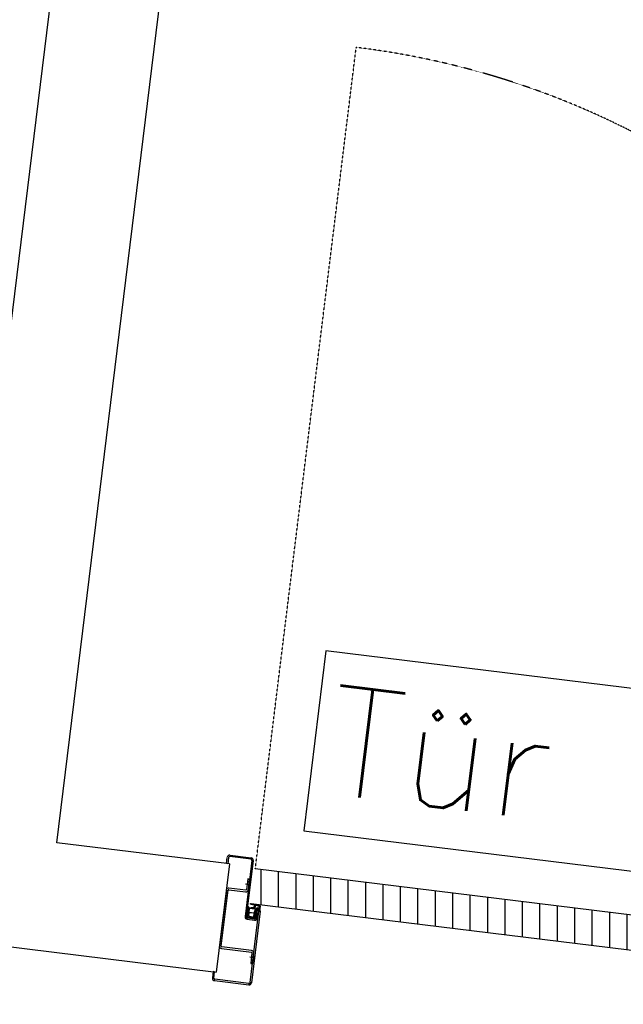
# Model space of a CAD drawing. Header units: millimetres. Extents: x -4577 to 1032787, y -66234 to 201209.
# Tile 193 of 256: x 8819 to 9511, y -6644 to -5513. Entities that reach past the tile are written whole.
import ezdxf

# ---------------------------------------------------------------- set-up
doc = ezdxf.new("R2010")
doc.units = ezdxf.units.MM
doc.linetypes.add('510_5_2OG_ELT_1004$0$11-07-22_DS_2OG$0$AUSGEZOGEN', pattern=[0])
doc.linetypes.add('510_5_2OG_ELT_1004$0$11-07-22_DS_2OG$0$STRICHLINIE_S4', pattern=[0.095, 0.06, -0.035])
doc.layers.add('510_5_2OG_ELT_1004$0$11-07-22_DS_2OG$0$2DMitte', color=8, linetype='510_5_2OG_ELT_1004$0$11-07-22_DS_2OG$0$AUSGEZOGEN')
doc.layers.add('510_5_2OG_ELT_1004$0$11-07-22_DS_2OG$0$Mieterausbau', color=8, linetype='510_5_2OG_ELT_1004$0$11-07-22_DS_2OG$0$AUSGEZOGEN')
doc.styles.add('510_5_2OG_ELT_1004$0$Standard', font='simplex.shx')

# ---------------------------------------------------------------- blocks, each defined once
blk = doc.blocks.new('510_5_2OG_ELT_1004$0$11-07-22_DS_2OG$0$LascheTyp2', base_point=(-0.048, 0))
for p, q in [((0.033, 0.0372), (0.033, 0.0027)), ((0.035, 0.0027), (0.035, 0.0372)), ((0.0357, 0.038), (0.048, 0.038)), ((-0.035, 0.0222), (-0.035, 0.0027)), ((-0.033, 0.0027), (-0.033, 0.0222)), ((0.0322, 0.002), (-0.0323, 0.002)), ((-0.0323, 0), (0.0322, 0))]:
    blk.add_line(p, q)
for points in [[(0.048, 0.038), (0.048, 0.04), (0.0357, 0.04)], [(-0.0358, 0.025), (-0.048, 0.025), (-0.048, 0.023), (-0.0358, 0.023)]]:
    blk.add_lwpolyline(points)
for centre, radius, start, end in [((0.0357, 0.0372), 0.00275, 90, 180), ((0.0357, 0.0372), 0.00075, 90, 180), ((0.041, 0.0386), 0.00268, 31.0482, 148.9518), ((-0.0419, 0.0236), 0.00268, 31.0482, 148.9518), ((-0.0358, 0.0222), 0.00275, 0, 90), ((-0.0358, 0.0222), 0.00075, 360, 90), ((-0.0323, 0.0027), 0.00275, 180, 270), ((-0.0323, 0.0027), 0.00075, 180, 270), ((0.0322, 0.0027), 0.00075, 270, 360), ((0.0322, 0.0027), 0.00275, 270, 360)]:
    blk.add_arc(centre, radius, start, end)
at = {"layer": '510_5_2OG_ELT_1004$0$11-07-22_DS_2OG$0$2DMitte'}
for p, q in [((0.041, 0.042), (0.041, 0.036)), ((-0.0419, 0.027), (-0.0419, 0.021))]:
    blk.add_line(p, q, dxfattribs=at)
blk = doc.blocks.new('510_5_2OG_ELT_1004$0$11-07-22_DS_2OG$0$DichtngEinbau', base_point=(-0.0125, -0.005, -0.0044))
for p, q in [((-0.0111, 0.0108), (-0.0111, 0.0115)), ((-0.0107, 0.0115), (-0.0107, 0.0109)), ((-0.0039, 0.0115), (-0.0018, 0.0099)), ((-0.0124, 0.0096), (-0.0111, 0.0108)), ((-0.0124, 0.0074), (-0.0113, 0.0086)), ((-0.0124, 0.0049), (-0.0113, 0.006)), ((-0.0113, 0.0098), (-0.0121, 0.0092)), ((-0.0113, 0.0077), (-0.0121, 0.0071)), ((-0.0113, 0.0051), (-0.0121, 0.0045)), ((-0.0115, 0.0008), (-0.0113, 0.0051)), ((-0.0113, 0.0086), (-0.0113, 0.0098)), ((-0.0113, 0.006), (-0.0113, 0.0077)), ((-0.0084, 0.0002), (-0.0111, 0.0002)), ((-0.0105, 0.0012), (-0.0103, 0.0048)), ((-0.0103, 0.0061), (-0.0103, 0.0096)), ((-0.0038, 0.0009), (-0.0102, 0.0009)), ((-0.0044, 0.0058), (-0.01, 0.0058)), ((-0.01, 0.0051), (-0.0044, 0.0051)), ((-0.0064, -0.0004), (-0.0077, 0)), ((-0.0029, 0.0002), (-0.0062, 0.0002)), ((-0.0039, 0.0101), (-0.0041, 0.0061)), ((-0.0035, 0.0013), (-0.0041, 0.0048)), ((-0.003, 0.0074), (-0.0031, 0.0061)), ((-0.0031, 0.0061), (-0.0023, 0.0042)), ((-0.0027, 0.0021), (-0.0031, 0.0049)), ((-0.0028, 0.0041), (-0.0031, 0.0049)), ((-0.0029, 0.0097), (-0.003, 0.0085)), ((-0.003, 0.0085), (-0.002, 0.007)), ((-0.0024, 0.0068), (-0.003, 0.0074)), ((-0.002, 0.0094), (-0.0029, 0.0097)), ((-0.0125, -0.0012), (-0.0125, -0.0012)), ((-0.0094, -0.0043), (-0.0056, -0.0039)), ((-0.0091, -0.005), (0.001, -0.0039)), ((-0.0046, -0.0038), (0.0005, -0.0032)), ((0.0005, -0.0032), (0.0007, -0.0014)), ((0.0016, -0.0031), (0.0018, 0))]:
    blk.add_line(p, q)
for points in [[(-0.0124, -0.0011), (-0.0123, -0.001), (-0.0122, -0.0009), (-0.0121, -0.0008), (-0.012, -0.0007), (-0.0119, -0.0006), (-0.0119, -0.0005), (-0.0118, -0.0004), (-0.0117, -0.0003), (-0.0117, -0.0002), (-0.0116, 0), (-0.0116, 0.0001), (-0.0115, 0.0002), (-0.0115, 0.0004), (-0.0115, 0.0005), (-0.0115, 0.0006), (-0.0115, 0.0008)], [(-0.0123, -0.0013), (-0.0122, -0.0012), (-0.012, -0.0011), (-0.0119, -0.001), (-0.0118, -0.0009), (-0.0117, -0.0008), (-0.0116, -0.0007), (-0.0115, -0.0006), (-0.0114, -0.0004), (-0.0113, -0.0003), (-0.0112, -0.0001), (-0.0111, 0), (-0.0111, 0.0002)], [(-0.0105, 0.0012), (-0.0105, 0.0012), (-0.0105, 0.0011), (-0.0104, 0.0011), (-0.0104, 0.001), (-0.0104, 0.001), (-0.0103, 0.0009), (-0.0103, 0.0009), (-0.0102, 0.0009), (-0.0102, 0.0009)], [(-0.0077, 0), (-0.0078, 0.0001), (-0.008, 0.0001), (-0.0081, 0.0001), (-0.0082, 0.0001), (-0.0084, 0.0002)], [(-0.0046, -0.0038), (-0.0045, -0.0037), (-0.0044, -0.0036), (-0.0044, -0.0034), (-0.0043, -0.0033), (-0.0042, -0.0032), (-0.0042, -0.0031), (-0.0041, -0.0029), (-0.0041, -0.0028), (-0.0041, -0.0027), (-0.004, -0.0025), (-0.004, -0.0024), (-0.004, -0.0022), (-0.004, -0.0021), (-0.004, -0.0019), (-0.0041, -0.0018), (-0.0041, -0.0017), (-0.0041, -0.0015), (-0.0042, -0.0014), (-0.0042, -0.0013), (-0.0043, -0.0011), (-0.0043, -0.001), (-0.0044, -0.0009), (-0.0045, -0.0008), (-0.0046, -0.0007), (-0.0047, -0.0006), (-0.0048, -0.0005), (-0.0049, -0.0004), (-0.005, -0.0003), (-0.0051, -0.0002), (-0.0052, -0.0001), (-0.0054, -0.0001), (-0.0055, 0), (-0.0056, 0), (-0.0058, 0.0001), (-0.0059, 0.0001), (-0.006, 0.0001), (-0.0062, 0.0002)], [(-0.0038, 0.0009), (-0.0037, 0.0009), (-0.0037, 0.0009), (-0.0036, 0.0009), (-0.0036, 0.001), (-0.0035, 0.001), (-0.0035, 0.0011), (-0.0035, 0.0011), (-0.0035, 0.0012), (-0.0035, 0.0012), (-0.0035, 0.0013)], [(0.0018, 0), (0.0018, 0), (0.0018, 0.0001), (0.0018, 0.0001), (0.0017, 0.0001), (0.0017, 0.0002), (0.0017, 0.0002), (0.0016, 0.0002), (0.0016, 0.0002), (0.0016, 0.0002), (0.0015, 0.0002), (0.0015, 0.0002), (0.0015, 0.0002)], [(-0.0124, -0.0011), (-0.0124, -0.0011), (-0.0125, -0.0011), (-0.0125, -0.0011), (-0.0125, -0.0011), (-0.0125, -0.0011), (-0.0125, -0.0012), (-0.0125, -0.0012), (-0.0125, -0.0012), (-0.0125, -0.0012), (-0.0125, -0.0012), (-0.0125, -0.0013), (-0.0125, -0.0013), (-0.0124, -0.0013), (-0.0124, -0.0013), (-0.0124, -0.0013), (-0.0124, -0.0013), (-0.0124, -0.0013), (-0.0123, -0.0013), (-0.0123, -0.0013)], [(-0.0094, -0.0043), (-0.0095, -0.0043), (-0.0095, -0.0044), (-0.0096, -0.0044), (-0.0096, -0.0045), (-0.0096, -0.0045), (-0.0096, -0.0046), (-0.0096, -0.0046), (-0.0096, -0.0047), (-0.0096, -0.0047), (-0.0096, -0.0048), (-0.0096, -0.0048), (-0.0095, -0.0049), (-0.0095, -0.0049), (-0.0094, -0.0049), (-0.0094, -0.005), (-0.0093, -0.005), (-0.0093, -0.005), (-0.0092, -0.005), (-0.0092, -0.005), (-0.0091, -0.005), (-0.0091, -0.005)], [(-0.0056, -0.0039), (-0.0055, -0.0038), (-0.0054, -0.0037), (-0.0053, -0.0036), (-0.0052, -0.0035), (-0.0052, -0.0034), (-0.0051, -0.0033), (-0.005, -0.0032), (-0.005, -0.0031), (-0.0049, -0.0029), (-0.0049, -0.0028), (-0.0049, -0.0027), (-0.0049, -0.0026), (-0.0049, -0.0024), (-0.0049, -0.0023), (-0.0049, -0.0022), (-0.0049, -0.002), (-0.0049, -0.0019), (-0.0049, -0.0018), (-0.005, -0.0017), (-0.005, -0.0016), (-0.0051, -0.0014), (-0.0051, -0.0013), (-0.0052, -0.0012), (-0.0053, -0.0011), (-0.0054, -0.001), (-0.0055, -0.0009), (-0.0056, -0.0008), (-0.0057, -0.0008), (-0.0058, -0.0007), (-0.0059, -0.0006), (-0.006, -0.0006), (-0.0061, -0.0005), (-0.0062, -0.0005), (-0.0064, -0.0004)], [(0.0007, -0.0014), (0.0007, -0.0014), (0.0007, -0.0013), (0.0007, -0.0013), (0.0006, -0.0013), (0.0006, -0.0013), (0.0006, -0.0012), (0.0006, -0.0012), (0.0006, -0.0012), (0.0005, -0.0012), (0.0005, -0.0012)], [(0.0005, -0.0032), (0.0005, -0.0032), (0.0005, -0.0032), (0.0005, -0.0032), (0.0005, -0.0032), (0.0005, -0.0032)], [(0.001, -0.0039), (0.0011, -0.0038), (0.0011, -0.0038), (0.0012, -0.0037), (0.0013, -0.0037), (0.0013, -0.0036), (0.0014, -0.0035), (0.0015, -0.0034), (0.0015, -0.0033), (0.0015, -0.0032), (0.0015, -0.0032), (0.0016, -0.0031)]]:
    blk.add_lwpolyline(points)
for centre, radius, start, end in [((-0.0109, 0.0115), 0.0002, 0, 180), ((-0.0027, -0.0423), 0.0538, 91.236, 98.5123), ((-0.0123, 0.0094), 0.00025, 140.7288, 305.245), ((-0.0123, 0.0073), 0.00025, 140.7288, 305.245), ((-0.0123, 0.0047), 0.00025, 140.7288, 305.245), ((-0.01, 0.0096), 0.0003, 98.8852, 180), ((-0.01, 0.0061), 0.0003, 180, 270), ((-0.01, 0.0048), 0.0003, 90, 180), ((-0.0032, -0.0334), 0.0439, 91.2931, 98.8852), ((-0.0044, 0.0061), 0.0003, 270, 357.7974), ((-0.0044, 0.0048), 0.0003, 357.7974, 90), ((-0.0042, 0.0102), 0.0003, 357.7974, 91.2931), ((0, 0.0025), 0.00376, 218.6551, 277.7243), ((-0.0025, 0.0042), 0.00025, 199.0115, 3.5277), ((0, 0.0025), 0.00276, 186.3634, 302.309), ((-0.0022, 0.0069), 0.00025, 216.165, 20.6812), ((-0.0019, 0.0097), 0.00025, 253.5154, 58.0316)]:
    blk.add_arc(centre, radius, start, end)
blk = doc.blocks.new('510_5_2OG_ELT_1004')
at = {"layer": '510_5_2OG_ELT_1004$0$11-07-22_DS_2OG$0$Mieterausbau', "linetype": 'Continuous'}
h = blk.add_hatch(dxfattribs=at)
h.set_pattern_fill('SCHRAFFUR_1', color=256, scale=1000, style=0, pattern_type=2)
h.set_pattern_definition([(90, (1895.797, -66891.69), (-40, 5e-15), []), (90, (1875.797, -66891.69), (-40, 5e-15), [])])
h.paths.add_polyline_path([(10027.2, -6643.5), (10032, -6603.8), (9089.1, -6488), (9084.2, -6527.7)], flags=0)
at = {"layer": '510_5_2OG_ELT_1004$0$11-07-22_DS_2OG$0$Mieterausbau', "linetype": '510_5_2OG_ELT_1004$0$11-07-22_DS_2OG$0$AUSGEZOGEN'}
for p, q in [((9374.5, -1251.8), (8737.1, -6442.8)), ((8861.2, -6458), (9498.6, -1267)), ((9170.2, -6237.7), (9144.8, -6444.5)), ((9794.8, -6314.4), (9170.2, -6237.7)), ((9144.8, -6444.5), (9769.5, -6521.2)), ((9059.6, -6482.4), (8861.2, -6458)), ((9056.1, -6482), (9057, -6474.8)), ((9056.1, -6482), (9057, -6474.8)), ((9056.1, -6482), (9057, -6474.8)), ((9056.1, -6482), (9057, -6474.8)), ((9058.5, -6475), (9057.6, -6482.2)), ((9058.5, -6475), (9057.6, -6482.2)), ((9084.2, -6476.9), (9059.9, -6473.9)), ((9084.2, -6476.9), (9059.9, -6473.9)), ((9060.1, -6472.4), (9084.4, -6475.4)), ((9060.1, -6472.4), (9084.4, -6475.4)), ((9084.2, -6476.9), (9084.4, -6475.4)), ((9084.2, -6476.9), (9084.4, -6475.4)), ((9084.2, -6476.9), (9084.4, -6475.4)), ((9059.6, -6482.4), (9044.3, -6606.5)), ((9057.6, -6482.2), (9056.1, -6482)), ((9057.6, -6482.2), (9056.1, -6482)), ((9085.3, -6478.3), (9077.4, -6542.8)), ((9086.8, -6478.4), (9078.8, -6543)), ((9089.8, -6544), (9089.8, -6536)), ((9091.3, -6544.5), (9091.3, -6536.2)), ((9093.3, -6536.4), (9094.7, -6536.6)), ((8622.5, -6554.7), (9044.3, -6606.5)), ((9079.8, -6545.8), (9088.2, -6546.9)), ((9079.9, -6544.3), (9088.4, -6545.4)), ((9086.8, -6589), (9085.9, -6596.5)), ((9086.8, -6589), (9085.9, -6596.5)), ((9040.9, -6606), (9040, -6613.2)), ((9040.9, -6606), (9040, -6613.2)), ((9040.9, -6606), (9040, -6613.2)), ((9040.9, -6606), (9040, -6613.2)), ((9042.4, -6606.2), (9040.9, -6606)), ((9042.4, -6606.2), (9040.9, -6606)), ((9041.5, -6613.4), (9042.4, -6606.2)), ((9041.5, -6613.4), (9042.4, -6606.2)), ((9042.4, -6616.3), (9081.6, -6621.1)), ((9042.4, -6616.3), (9081.6, -6621.1)), ((9081.8, -6619.6), (9042.6, -6614.8)), ((9081.8, -6619.6), (9042.6, -6614.8)), ((9081.8, -6619.6), (9081.6, -6621.1)), ((9081.8, -6619.6), (9081.6, -6621.1)), ((9081.8, -6619.6), (9081.6, -6621.1)), ((9081.8, -6619.6), (9081.6, -6621.1)), ((9083.2, -6618.5), (9084.7, -6618.7)), ((9083.2, -6618.5), (9084.7, -6618.7))]:
    blk.add_line(p, q, dxfattribs=at)
at = {"layer": '510_5_2OG_ELT_1004$0$11-07-22_DS_2OG$0$Mieterausbau', "linetype": '510_5_2OG_ELT_1004$0$11-07-22_DS_2OG$0$STRICHLINIE_S4'}
blk.add_line((9089.1, -6488), (9204.9, -5545.1), dxfattribs=at)
at = {"layer": '510_5_2OG_ELT_1004$0$11-07-22_DS_2OG$0$Mieterausbau', "linetype": '510_5_2OG_ELT_1004$0$11-07-22_DS_2OG$0$AUSGEZOGEN'}
blk.add_lwpolyline([(9084.2, -6527.7), (10027.2, -6643.5), (10032, -6603.8), (9089.1, -6488)], dxfattribs=at)
blk.add_lwpolyline([(9093.3, -6536.4), (9094.7, -6536.6), (9084.7, -6618.7), (9083.2, -6618.5), (9093.3, -6536.4)], close=True, dxfattribs=at)
blk.add_lwpolyline([(9093.3, -6536.4), (9094.7, -6536.6), (9084.7, -6618.7), (9083.2, -6618.5), (9093.3, -6536.4)], close=True, dxfattribs=at)
at = {"layer": '510_5_2OG_ELT_1004$0$11-07-22_DS_2OG$0$Mieterausbau', "linetype": '510_5_2OG_ELT_1004$0$11-07-22_DS_2OG$0$STRICHLINIE_S4'}
blk.add_arc((9089.1, -6488), 950, 353, 83, dxfattribs=at)
at = {"layer": '510_5_2OG_ELT_1004$0$11-07-22_DS_2OG$0$Mieterausbau', "linetype": '510_5_2OG_ELT_1004$0$11-07-22_DS_2OG$0$AUSGEZOGEN'}
for centre, radius, start, end in [((9059.7, -6475.1), 2.75, 83, 173), ((9059.7, -6475.1), 2.75, 83, 173), ((9059.7, -6475.1), 1.25, 83, 173), ((9059.7, -6475.1), 1.25, 83, 173), ((9084, -6478.1), 2.75, 353, 83), ((9084, -6478.1), 1.25, 353, 83), ((9080.1, -6543.1), 2.75, 173, 263), ((9080.1, -6543.1), 1.25, 173, 263), ((9092.3, -6536.3), 2.5, 353, 186.8225), ((9092.3, -6536.3), 1, 353, 186.8225), ((9088.5, -6544.1), 2.75, 263, 6.8225), ((9088.5, -6544.1), 1.25, 263, 6.8225), ((9042.7, -6613.6), 2.75, 173, 263), ((9042.7, -6613.6), 2.75, 173, 263), ((9042.7, -6613.6), 1.25, 173, 263), ((9042.7, -6613.6), 1.25, 173, 263), ((9081.9, -6618.4), 2.75, 263, 353), ((9081.9, -6618.4), 2.75, 263, 353), ((9081.9, -6618.4), 1.25, 263, 353), ((9081.9, -6618.4), 1.25, 263, 353)]:
    blk.add_arc(centre, radius, start, end, dxfattribs=at)
at = {"layer": '510_5_2OG_ELT_1004$0$11-07-22_DS_2OG$0$Mieterausbau', "linetype": '510_5_2OG_ELT_1004$0$11-07-22_DS_2OG$0$AUSGEZOGEN', "zscale": 1000}
for name, p, xscale, yscale, rotation in [('510_5_2OG_ELT_1004$0$11-07-22_DS_2OG$0$LascheTyp2', (9057.8, -6496.8), 999.9999999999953, 1000, 263.0000000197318), ('510_5_2OG_ELT_1004$0$11-07-22_DS_2OG$0$DichtngEinbau', (9080.8, -6527.3), 1000.000000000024, -1000, 353.0000000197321), ('510_5_2OG_ELT_1004$0$11-07-22_DS_2OG$0$DichtngEinbau', (9080.8, -6527.3), 1000.000000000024, -1000, 353.0000000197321)]:
    blk.add_blockref(name, p, dxfattribs=dict(at, xscale=xscale, yscale=yscale, rotation=rotation))
at = {"layer": '510_5_2OG_ELT_1004$0$11-07-22_DS_2OG$0$Mieterausbau', "linetype": '510_5_2OG_ELT_1004$0$11-07-22_DS_2OG$0$AUSGEZOGEN', "style": '510_5_2OG_ELT_1004$0$Standard'}
blk.add_text('Tür 2A-11', height=125, rotation=353, dxfattribs=at).set_placement((9166.3, -6401))

msp = doc.modelspace()

# ---------------------------------------------------------------- block references
msp.add_blockref('510_5_2OG_ELT_1004', (0, -0.1))

doc.saveas('drawing.dxf')
